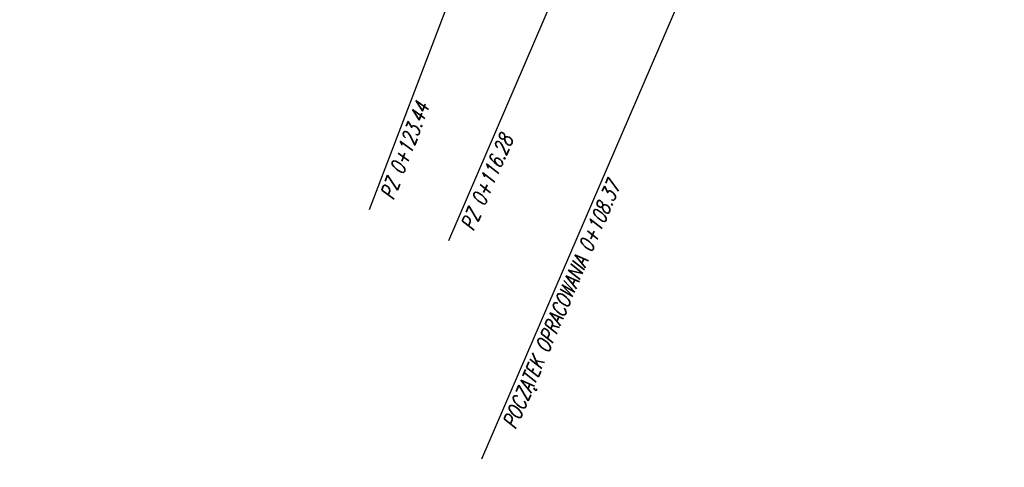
# Model space of a CAD drawing. Header units: metres. Extents: x 8431043 to 8456388, y 5766167 to 5771876.
# Tile 25 of 31: x 8434337 to 8434404, y 5770161 to 5770192. Entities that reach past the tile are written whole.
import ezdxf

# ---------------------------------------------------------------- set-up
doc = ezdxf.new("R2010")
doc.units = ezdxf.units.M
doc.linetypes.add('CIĄGŁA', pattern=[0])
doc.layers.add('C-DROGI-SYTUACJA-ETYKIETY', color=1, linetype='Continuous')
doc.layers.add('S-5_opis_pkt_geometrycznych', color=20, linetype='Continuous')
doc.layers.add('linia', color=7, linetype='CIĄGŁA', lineweight=20)
doc.layers.add('WYMIARY', color=253, linetype='Continuous', lineweight=13)
doc.styles.add('! rom po 1.8mm', font='romans.shx', dxfattribs={"width": 0.75, "oblique": 15})
doc.styles.add('ISOCP', font='geniso.shx')
doc.styles.add('własny_500', font='isocp.shx', dxfattribs={"width": 0.9, "height": 1.2})
doc.dimstyles.new('kopia własny 500', dxfattribs={"dimtxt": 1.2, "dimasz": 0.8, "dimexe": 0.1795, "dimexo": 0.0625, "dimgap": 0.09, "dimtad": 3, "dimdec": 1, "dimzin": 0, "dimdsep": 46, "dimtxsty": 'własny_500', "dimblk": 'ARCHTICK', "dimcen": 0.09, "dimaunit": 2, "dimadec": 4, "dimazin": 0, "dimtfac": 1, "dimtdec": 1, "dimtofl": 0, "dimtmove": 2, "dimatfit": 3, "dimldrblk": 'ARCHTICK', "dimfxl": 1, "dimtolj": 1, "dimtzin": 0, "dimarcsym": 0})

# ---------------------------------------------------------------- blocks, each defined once
blk = doc.blocks.new('_ARCHTICK')
at = {"color": 0, "linetype": 'ByBlock', "const_width": 0.15}
blk.add_lwpolyline([(-0.5, -0.5), (0.5, 0.5)], dxfattribs=at)
blk = doc.blocks.new('*D75')
at = {"layer": 'Defpoints', "color": 0, "transparency": 16777216}
for p in [(8434749.828, 5771876.32), (8434750.943, 5771875.576), (8432377.706, 5768319.94)]:
    blk.add_point(p, dxfattribs=at)
at = {"layer": 'WYMIARY', "color": 0, "lineweight": -2, "transparency": 16777216}
blk.add_line((8432378.821, 5768319.196), (8434750.943, 5771875.576), dxfattribs=at)
at = {"layer": 'WYMIARY', "color": 0, "lineweight": -2, "transparency": 16777216, "xscale": 0.75, "yscale": 0.75, "zscale": 0.75}
for p, rotation in [((8434750.943, 5771875.576), 56.29653123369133), ((8432378.821, 5768319.196), 236.2965312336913)]:
    blk.add_blockref('_ARCHTICK', p, dxfattribs=dict(at, rotation=rotation))
at = {"layer": 'WYMIARY', "color": 0, "transparency": 16777216, "insert": (8433564.287, 5770097.783), "char_height": 1.25, "attachment_point": 5, "rotation": 56.29653, "style": 'ISOCP'}
blk.add_mtext('\\A1;4274.9', dxfattribs=at)
blk = doc.blocks.new('*U82')
at = {"layer": 'S-5_opis_pkt_geometrycznych', "color": 20, "linetype": 'Continuous', "lineweight": -3}
for p, q in [((8434361.077, 5770178.847), (8434372.966, 5770209.937)), ((8434366.452, 5770176.749), (8434379.651, 5770207.381)), ((8434368.697, 5770161.973), (8434386.914, 5770204.251))]:
    blk.add_line(p, q, dxfattribs=at)
at = {"layer": 'S-5_opis_pkt_geometrycznych', "color": 20, "linetype": 'Continuous', "lineweight": -3, "char_height": 1, "attachment_point": 3, "style": '! rom po 1.8mm'}
for s, insert, rotation in [('{\\C256;PZ 0+123.44}', (8434364.217, 5770186.183), 69.0739), ('{\\C256;PZ 0+116.28}', (8434369.922, 5770184.011), 66.68937), ('{\\C256;POCZĄTEK OPRACOWANIA 0+108.37}', (8434377.185, 5770180.881), 66.68937)]:
    blk.add_mtext(s, dxfattribs=dict(at, insert=insert, rotation=rotation))
blk = doc.blocks.new('sdd')
at = {"layer": 'C-DROGI-SYTUACJA-ETYKIETY', "color": 4, "linetype": 'Continuous', "lineweight": 35}
blk.add_blockref('*U82', (0, 0), dxfattribs=at)

msp = doc.modelspace()

# ---------------------------------------------------------------- block references
at = {"layer": 'linia', "color": 4, "lineweight": 35}
msp.add_blockref('sdd', (0, 0), dxfattribs=at)

# ---------------------------------------------------------------- dimensions: what is measured, and where the dimension line sits
at = {"layer": 'WYMIARY', "color": 5}
dim = msp.add_aligned_dim(p1=(8432377.706, 5768319.94), p2=(8434749.828, 5771876.32), distance=-1.34, dimstyle='kopia własny 500', override={"dimtxt": 1.25, "dimasz": 0.75, "dimtxsty": 'ISOCP', "dimse1": 1, "dimse2": 1, "dimtmove": 1}, dxfattribs=at)
dim.commit()
dim.dimension.update_dxf_attribs({"geometry": '*D75', "text_midpoint": (8433564.287, 5770097.783)})

doc.saveas('drawing.dxf')
